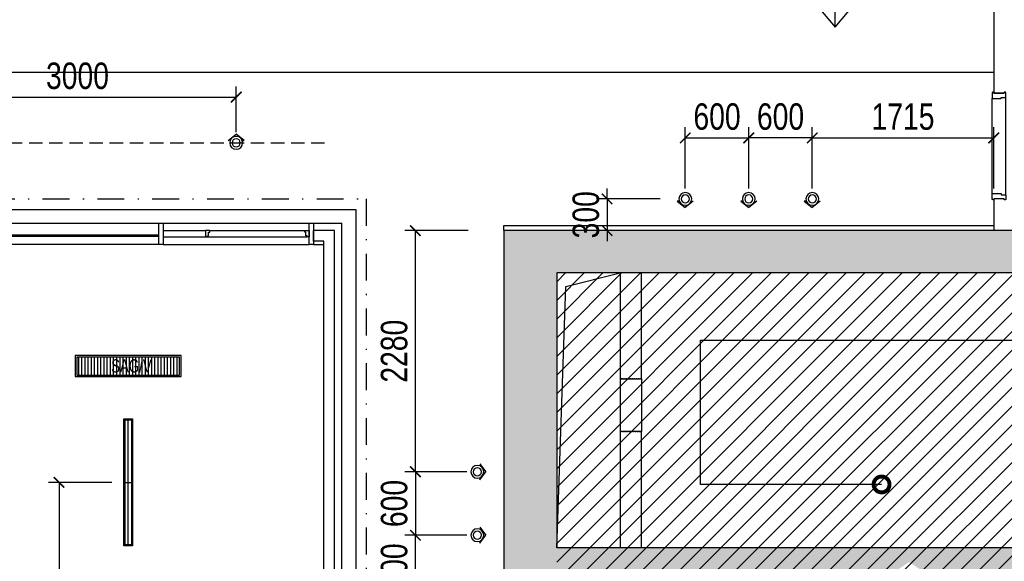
# Model space of a CAD drawing. Header units: millimetres. Extents: x -539149 to -534375, y 505028 to 505469.
# Tile 79 of 135: x -535898 to -535805, y 505246 to 505297. Entities that reach past the tile are written whole.
import ezdxf

# ---------------------------------------------------------------- set-up
doc = ezdxf.new("R2010")
doc.units = ezdxf.units.MM
doc.header["$LTSCALE"] = 10
for name, pattern in [('DASH', [0.35, 0.25, -0.1]), ('DASHDOTX2', [50.8, 25.4, -12.7, 0, -12.7]), ('DASHED', [19.05, 12.7, -6.35])]:
    doc.linetypes.add(name, pattern=pattern)
doc.layers.get('Defpoints').update_dxf_attribs({"color": 8})
for name, color, linetype in [('01-井道标注', 3, 'Continuous'), ('A-建筑-原墙体', 2, 'Continuous'), ('A-建筑-新增墙体', 3, 'Continuous'), ('B-平面-到顶家具H', 30, 'Continuous'), ('B-平面-到顶装饰造型线', 6, 'Continuous'), ('B-平面-完成面造型线', 6, 'Continuous'), ('B-平面-门洞线', 8, 'Continuous'), ('C-顶棚-灯具', 4, 'Continuous'), ('C-顶棚-灯具尺寸', 4, 'Continuous'), ('C-顶棚-细线', 31, 'Continuous'), ('C-顶棚-造型线', 30, 'Continuous'), ('E-填充', 251, 'Continuous'), ('Q-立面-填充', 251, 'Continuous'), ('WINDOW', 12, 'Continuous')]:
    doc.layers.add(name, color=color, linetype=linetype)
doc.styles.add('CCD_DIM', font='txt', dxfattribs={"width": 0.8})
doc.styles.add('STSL', font='txt', dxfattribs={"width": 0.8})
doc.styles.add('TXT', font='gbenor.shx', dxfattribs={"width": 0.7})
doc.dimstyles.new('1-1', dxfattribs={"dimscale": 0, "dimtxt": 2.5, "dimasz": 1, "dimexe": 1, "dimexo": 1, "dimgap": 0.75, "dimtad": 1, "dimdec": 0, "dimrnd": 0.005, "dimzin": 0, "dimdsep": 46, "dimtxsty": 'CCD_DIM', "dimblk": 'ARCHTICK', "dimcen": 0.13, "dimclrd": 44, "dimclre": 44, "dimclrt": 50, "dimadec": 0, "dimazin": 0, "dimtfac": 1, "dimtdec": 0, "dimtix": 1, "dimtmove": 2, "dimatfit": 3, "dimldrblk": 'HBA_Leader_Dot', "dimfxl": 5, "dimfxlon": 1, "dimtvp": 1, "dimtolj": 1, "dimtzin": 0, "dimarcsym": 0})
doc.dimstyles.new('HAHD-1', dxfattribs={"dimtxt": 2.5, "dimasz": 2, "dimexe": 1, "dimexo": 0, "dimgap": 0.3, "dimtad": 1, "dimdec": 0, "dimzin": 0, "dimdsep": 46, "dimtxsty": 'TXT', "dimblk": 'DOTSMALL', "dimcen": 0.09, "dimclrd": 8, "dimclre": 8, "dimclrt": 256, "dimadec": 0, "dimazin": 0, "dimtfac": 1, "dimtdec": 0, "dimtix": 1, "dimtofl": 0, "dimtmove": 2, "dimatfit": 3, "dimldrblk": 'DOTSMALL', "dimfxl": 1, "dimtolj": 1, "dimtzin": 0, "dimarcsym": 0})

# ---------------------------------------------------------------- blocks, each defined once
blk = doc.blocks.new('_DOTSMALL')
at = {"color": 0, "linetype": 'ByBlock', "const_width": 0.5}
blk.add_lwpolyline([(-0.0625, 0, 1), (0.0625, 0, 1)], format="xyb", close=True, dxfattribs=at)
blk = doc.blocks.new('*E403')
at = {"layer": 'B-平面-到顶装饰造型线', "color": 6}
for points in [[(0, 35.6), (-45, 35.6), (-45, 40.6), (-50, 40.6), (-50, 50.6), (-40, 50.6), (-40, 150.6), (-50, 150.6), (-50, 160.6), (-45, 160.6), (-45, 165.6), (10, 165.6), (10, 80.6), (0, 80.6)], [(920, 35.6), (965, 35.6), (965, 40.6), (970, 40.6), (970, 50.6), (960, 50.6), (960, 150.6), (970, 150.6), (970, 160.6), (965, 160.6), (965, 165.6), (910, 165.6), (910, 80.6), (920, 80.6)]]:
    blk.add_lwpolyline(points, close=True, dxfattribs=at)
at = {"layer": 'B-平面-门洞线', "color": 8}
for p, q in [((10, 165.6), (910, 165.6)), ((0, 35.6), (920, 35.6))]:
    blk.add_line(p, q, dxfattribs=at)
blk = doc.blocks.new('A$C323A0BBE')
at = {"layer": 'C-顶棚-灯具', "color": 8}
for p, q in [((0, 600), (0, -600)), ((-40, 0), (40, 0))]:
    blk.add_line(p, q, dxfattribs=at)
at = {"layer": 'C-顶棚-灯具'}
blk.add_lwpolyline([(-40, -600), (40, -600), (40, 600), (-40, 600)], close=True, dxfattribs=at)
at = {"layer": 'C-顶棚-灯具', "color": 8}
blk.add_lwpolyline([(-30, -590), (30, -590), (30, 590), (-30, 590)], close=True, dxfattribs=at)
blk = doc.blocks.new('*E415')
at = {"layer": 'B-平面-到顶家具H'}
for p, q in [((1460, 130), (3460, 130)), ((3460, -70), (1460, -70))]:
    blk.add_line(p, q, dxfattribs=at)
at = {"layer": 'B-平面-完成面造型线'}
for p, q in [((1420, 60), (1020, 60)), ((1420, 0), (1020, 0))]:
    blk.add_line(p, q, dxfattribs=at)
at = {"layer": 'B-平面-完成面造型线', "color": 4}
for p, q in [((1460, 56), (3460, 56)), ((1460, 44), (3460, 44))]:
    blk.add_line(p, q, dxfattribs=at)
at = {"layer": 'B-平面-完成面造型线'}
for points in [[(0, 130), (40, 130), (40, -70), (0, -70)], [(1420, 130), (1460, 130), (1460, -70), (1420, -70)], [(3500, 130), (3460, 130), (3460, -70), (3500, -70)]]:
    blk.add_lwpolyline(points, close=True, dxfattribs=at)
for points in [[(80, 15), (80, 0), (40, 0), (40, 60), (60, 60), (60, 50), (70, 50), (70, 15), (80, 15)], [(980, 15), (980, 0), (1020, 0), (1020, 60), (1000, 60), (1000, 50), (990, 50), (990, 15), (980, 15)]]:
    blk.add_lwpolyline(points, dxfattribs=at)
at = {"layer": 'C-顶棚-细线'}
for p, q in [((1000, 60), (60, 60)), ((980, 0), (80, 0))]:
    blk.add_line(p, q, dxfattribs=at)
at = {"layer": 'C-顶棚-造型线'}
for p, q in [((1420, 130), (40, 130)), ((1420, -70), (40, -70))]:
    blk.add_line(p, q, dxfattribs=at)
blk = doc.blocks.new('射灯(可调角度）')
h = blk.add_hatch(color=9)
edge = h.paths.add_edge_path()
edge.add_line((17.3, 44.1), (17.3, 59))
edge.add_line((17.3, 59), (63.3, 0))
edge.add_line((63.3, 0), (17.3, -59))
edge.add_line((17.3, -59), (17.3, -44.1))
edge.add_ellipse((0, 0), major_axis=(-33.5, 33.5), ratio=1, start_angle=156.44488, end_angle=225)
edge.add_ellipse((0, 0), major_axis=(33.5, 33.5), ratio=1, start_angle=315, end_angle=383.55512)
for p, q in [((17.3, 44.1), (17.3, 59)), ((17.3, 59), (63.3, 0)), ((17.3, -59), (63.3, 0))]:
    blk.add_line(p, q)
blk.add_circle((0, 0), 47.4)
at = {"color": 8}
blk.add_circle((0, 0), 30, dxfattribs=at)
blk = doc.blocks.new('_ArchTick')
at = {"color": 0, "linetype": 'ByBlock', "const_width": 0.15}
blk.add_lwpolyline([(-0.5, -0.5), (0.5, 0.5)], dxfattribs=at)
blk = doc.blocks.new('*D260')
at = {"layer": 'C-顶棚-灯具尺寸', "color": 44, "lineweight": -2, "ltscale": 0.01, "transparency": 16777216}
for p, q in [((-535842.313, 505280.099), (-535842.313, 505281.099)), ((-535837.313, 505280.099), (-535843.313, 505280.099)), ((-535842.313, 505280.099), (-535842.313, 505277.099)), ((-535837.313, 505277.099), (-535843.313, 505277.099)), ((-535842.313, 505277.099), (-535842.313, 505276.099))]:
    blk.add_line(p, q, dxfattribs=at)
at = {"layer": 'Defpoints', "color": 0, "ltscale": 0.01, "transparency": 16777216}
for p in [(-535834.923, 505280.099), (-535842.313, 505277.099), (-535834.923, 505277.099)]:
    blk.add_point(p, dxfattribs=at)
at = {"layer": 'C-顶棚-灯具尺寸', "color": 44, "lineweight": -2, "ltscale": 0.01, "transparency": 16777216}
for p, rotation in [((-535842.313, 505280.099), 270), ((-535842.313, 505277.099), 90)]:
    blk.add_blockref('_ArchTick', p, dxfattribs=dict(at, rotation=rotation))
at = {"layer": 'C-顶棚-灯具尺寸', "color": 50, "ltscale": 0.01, "transparency": 16777216, "insert": (-535844.313, 505278.599), "char_height": 2.5, "attachment_point": 5, "rotation": 90, "style": 'CCD_DIM'}
blk.add_mtext('\\A1;300', dxfattribs=at)
blk = doc.blocks.new('HBA_Leader_Dot')
at = {"color": 0, "linetype": 'ByBlock'}
blk.add_line((-5, 0), (-10, 0), dxfattribs=at)
at = {"color": 0, "linetype": 'ByBlock', "const_width": 5}
blk.add_lwpolyline([(-2.5, 0, 1), (2.5, 0, 1)], format="xyb", close=True, dxfattribs=at)
blk = doc.blocks.new('*D261')
at = {"layer": 'C-顶棚-灯具尺寸', "color": 44, "lineweight": -2, "ltscale": 0.01, "transparency": 16777216}
for p, q in [((-535834.923, 505281.099), (-535834.923, 505286.87)), ((-535828.923, 505281.099), (-535828.923, 505286.87)), ((-535834.923, 505285.87), (-535828.923, 505285.87))]:
    blk.add_line(p, q, dxfattribs=at)
at = {"layer": 'Defpoints', "color": 0, "ltscale": 0.01, "transparency": 16777216}
for p in [(-535828.923, 505285.87), (-535834.923, 505280.099), (-535828.923, 505280.099)]:
    blk.add_point(p, dxfattribs=at)
at = {"layer": 'C-顶棚-灯具尺寸', "color": 44, "lineweight": -2, "ltscale": 0.01, "transparency": 16777216, "rotation": 180}
blk.add_blockref('_ArchTick', (-535834.923, 505285.87), dxfattribs=at)
at = {"layer": 'C-顶棚-灯具尺寸', "color": 44, "lineweight": -2, "ltscale": 0.01, "transparency": 16777216}
blk.add_blockref('_ArchTick', (-535828.923, 505285.87), dxfattribs=at)
at = {"layer": 'C-顶棚-灯具尺寸', "color": 50, "ltscale": 0.01, "transparency": 16777216, "insert": (-535831.923, 505287.87), "char_height": 2.5, "attachment_point": 5, "style": 'CCD_DIM'}
blk.add_mtext('\\A1;600', dxfattribs=at)
blk = doc.blocks.new('*D262')
at = {"layer": 'C-顶棚-灯具尺寸', "color": 44, "lineweight": -2, "ltscale": 0.01, "transparency": 16777216}
for p, q in [((-535828.923, 505281.099), (-535828.923, 505286.87)), ((-535822.923, 505281.099), (-535822.923, 505286.87)), ((-535822.923, 505285.87), (-535828.923, 505285.87))]:
    blk.add_line(p, q, dxfattribs=at)
at = {"layer": 'Defpoints', "color": 0, "ltscale": 0.01, "transparency": 16777216}
for p in [(-535828.923, 505285.87), (-535828.923, 505280.099), (-535822.923, 505280.099)]:
    blk.add_point(p, dxfattribs=at)
at = {"layer": 'C-顶棚-灯具尺寸', "color": 44, "lineweight": -2, "ltscale": 0.01, "transparency": 16777216, "rotation": 180}
blk.add_blockref('_ArchTick', (-535828.923, 505285.87), dxfattribs=at)
at = {"layer": 'C-顶棚-灯具尺寸', "color": 44, "lineweight": -2, "ltscale": 0.01, "transparency": 16777216}
blk.add_blockref('_ArchTick', (-535822.923, 505285.87), dxfattribs=at)
at = {"layer": 'C-顶棚-灯具尺寸', "color": 50, "ltscale": 0.01, "transparency": 16777216, "insert": (-535825.923, 505287.87), "char_height": 2.5, "attachment_point": 5, "style": 'CCD_DIM'}
blk.add_mtext('\\A1;600', dxfattribs=at)
blk = doc.blocks.new('*D263')
at = {"layer": 'C-顶棚-灯具尺寸', "color": 44, "lineweight": -2, "ltscale": 0.01, "transparency": 16777216}
for p, q in [((-535822.923, 505281.099), (-535822.923, 505286.87)), ((-535805.773, 505281.099), (-535805.773, 505286.87)), ((-535822.923, 505285.87), (-535805.773, 505285.87))]:
    blk.add_line(p, q, dxfattribs=at)
at = {"layer": 'Defpoints', "color": 0, "ltscale": 0.01, "transparency": 16777216}
for p in [(-535805.773, 505285.87), (-535822.923, 505280.099), (-535805.773, 505280.099)]:
    blk.add_point(p, dxfattribs=at)
at = {"layer": 'C-顶棚-灯具尺寸', "color": 44, "lineweight": -2, "ltscale": 0.01, "transparency": 16777216, "rotation": 180}
blk.add_blockref('_ArchTick', (-535822.923, 505285.87), dxfattribs=at)
at = {"layer": 'C-顶棚-灯具尺寸', "color": 44, "lineweight": -2, "ltscale": 0.01, "transparency": 16777216}
blk.add_blockref('_ArchTick', (-535805.773, 505285.87), dxfattribs=at)
at = {"layer": 'C-顶棚-灯具尺寸', "color": 50, "ltscale": 0.01, "transparency": 16777216, "insert": (-535814.348, 505287.87), "char_height": 2.5, "attachment_point": 5, "style": 'CCD_DIM'}
blk.add_mtext('\\A1;1715', dxfattribs=at)
blk = doc.blocks.new('*D268')
at = {"layer": 'C-顶棚-灯具尺寸', "color": 44, "lineweight": -2, "ltscale": 0.01, "transparency": 16777216}
for p, q in [((-535907.368, 505286.399), (-535907.368, 505290.725)), ((-535877.368, 505286.399), (-535877.368, 505290.725)), ((-535907.368, 505289.725), (-535877.368, 505289.725))]:
    blk.add_line(p, q, dxfattribs=at)
at = {"layer": 'Defpoints', "color": 0, "ltscale": 0.01, "transparency": 16777216}
for p in [(-535877.368, 505289.725), (-535907.368, 505285.399), (-535877.368, 505285.399)]:
    blk.add_point(p, dxfattribs=at)
at = {"layer": 'C-顶棚-灯具尺寸', "color": 44, "lineweight": -2, "ltscale": 0.01, "transparency": 16777216, "rotation": 180}
blk.add_blockref('_ArchTick', (-535907.368, 505289.725), dxfattribs=at)
at = {"layer": 'C-顶棚-灯具尺寸', "color": 44, "lineweight": -2, "ltscale": 0.01, "transparency": 16777216}
blk.add_blockref('_ArchTick', (-535877.368, 505289.725), dxfattribs=at)
at = {"layer": 'C-顶棚-灯具尺寸', "color": 50, "ltscale": 0.01, "transparency": 16777216, "insert": (-535892.368, 505291.725), "char_height": 2.5, "attachment_point": 5, "style": 'CCD_DIM'}
blk.add_mtext('\\A1;3000', dxfattribs=at)
blk = doc.blocks.new('*D294')
at = {"layer": 'C-顶棚-灯具尺寸', "color": 44, "lineweight": -2, "ltscale": 0.01, "transparency": 16777216}
for p, q in [((-535889.115, 505253.299), (-535895.115, 505253.299)), ((-535894.115, 505253.299), (-535894.115, 505230.499)), ((-535889.115, 505230.499), (-535895.115, 505230.499))]:
    blk.add_line(p, q, dxfattribs=at)
at = {"layer": 'Defpoints', "color": 0, "ltscale": 0.01, "transparency": 16777216}
for p in [(-535887.573, 505253.299), (-535894.115, 505230.499), (-535887.611, 505230.499)]:
    blk.add_point(p, dxfattribs=at)
at = {"layer": 'C-顶棚-灯具尺寸', "color": 44, "lineweight": -2, "ltscale": 0.01, "transparency": 16777216}
for p, rotation in [((-535894.115, 505253.299), 90), ((-535894.115, 505230.499), 270)]:
    blk.add_blockref('_ArchTick', p, dxfattribs=dict(at, rotation=rotation))
at = {"layer": 'C-顶棚-灯具尺寸', "color": 50, "ltscale": 0.01, "transparency": 16777216, "insert": (-535896.115, 505241.899), "char_height": 2.5, "attachment_point": 5, "rotation": 90, "style": 'CCD_DIM'}
blk.add_mtext('\\A1;2280', dxfattribs=at)
blk = doc.blocks.new('*D381')
at = {"layer": 'C-顶棚-灯具尺寸', "color": 44, "lineweight": -2, "ltscale": 0.01, "transparency": 16777216}
for p, q in [((-535855.43, 505277.099), (-535861.43, 505277.099)), ((-535860.43, 505254.299), (-535860.43, 505277.099)), ((-535855.573, 505254.299), (-535861.43, 505254.299))]:
    blk.add_line(p, q, dxfattribs=at)
at = {"layer": 'Defpoints', "color": 0, "ltscale": 0.01, "transparency": 16777216}
for p in [(-535860.43, 505277.099), (-535852.073, 505277.099), (-535854.573, 505254.299)]:
    blk.add_point(p, dxfattribs=at)
at = {"layer": 'C-顶棚-灯具尺寸', "color": 44, "lineweight": -2, "ltscale": 0.01, "transparency": 16777216}
for p, rotation in [((-535860.43, 505277.099), 90), ((-535860.43, 505254.299), 270)]:
    blk.add_blockref('_ArchTick', p, dxfattribs=dict(at, rotation=rotation))
at = {"layer": 'C-顶棚-灯具尺寸', "color": 50, "ltscale": 0.01, "transparency": 16777216, "insert": (-535862.43, 505265.699), "char_height": 2.5, "attachment_point": 5, "rotation": 90, "style": 'CCD_DIM'}
blk.add_mtext('\\A1;2280', dxfattribs=at)
blk = doc.blocks.new('*D382')
at = {"layer": 'C-顶棚-灯具尺寸', "color": 44, "lineweight": -2, "ltscale": 0.01, "transparency": 16777216}
for p, q in [((-535855.573, 505254.299), (-535861.43, 505254.299)), ((-535860.43, 505254.299), (-535860.43, 505248.299)), ((-535855.573, 505248.299), (-535861.43, 505248.299))]:
    blk.add_line(p, q, dxfattribs=at)
at = {"layer": 'Defpoints', "color": 0, "ltscale": 0.01, "transparency": 16777216}
for p in [(-535854.573, 505254.299), (-535860.43, 505248.299), (-535854.573, 505248.299)]:
    blk.add_point(p, dxfattribs=at)
at = {"layer": 'C-顶棚-灯具尺寸', "color": 44, "lineweight": -2, "ltscale": 0.01, "transparency": 16777216}
for p, rotation in [((-535860.43, 505254.299), 90), ((-535860.43, 505248.299), 270)]:
    blk.add_blockref('_ArchTick', p, dxfattribs=dict(at, rotation=rotation))
at = {"layer": 'C-顶棚-灯具尺寸', "color": 50, "ltscale": 0.01, "transparency": 16777216, "insert": (-535862.43, 505251.299), "char_height": 2.5, "attachment_point": 5, "rotation": 90, "style": 'CCD_DIM'}
blk.add_mtext('\\A1;600', dxfattribs=at)
blk = doc.blocks.new('*D383')
at = {"layer": 'C-顶棚-灯具尺寸', "color": 44, "lineweight": -2, "ltscale": 0.01, "transparency": 16777216}
for p, q in [((-535855.573, 505248.299), (-535861.43, 505248.299)), ((-535860.43, 505242.299), (-535860.43, 505248.299)), ((-535855.573, 505242.299), (-535861.43, 505242.299))]:
    blk.add_line(p, q, dxfattribs=at)
at = {"layer": 'Defpoints', "color": 0, "ltscale": 0.01, "transparency": 16777216}
for p in [(-535860.43, 505248.299), (-535854.573, 505248.299), (-535854.573, 505242.299)]:
    blk.add_point(p, dxfattribs=at)
at = {"layer": 'C-顶棚-灯具尺寸', "color": 44, "lineweight": -2, "ltscale": 0.01, "transparency": 16777216}
for p, rotation in [((-535860.43, 505248.299), 90), ((-535860.43, 505242.299), 270)]:
    blk.add_blockref('_ArchTick', p, dxfattribs=dict(at, rotation=rotation))
at = {"layer": 'C-顶棚-灯具尺寸', "color": 50, "ltscale": 0.01, "transparency": 16777216, "insert": (-535862.43, 505245.299), "char_height": 2.5, "attachment_point": 5, "rotation": 90, "style": 'CCD_DIM'}
blk.add_mtext('\\A1;600', dxfattribs=at)
blk = doc.blocks.new('A$C7DCD0865')
at = {"layer": 'C-顶棚-细线'}
for p, q in [((0, -300), (0, 300)), ((250, 0), (-250, 0))]:
    blk.add_line(p, q, dxfattribs=at)
blk.add_lwpolyline([(0, -300), (250, 0), (0, 300), (-250, 0)], close=True, dxfattribs=at)
blk = doc.blocks.new('*U197')
at = {"layer": 'C-顶棚-灯具'}
h = blk.add_hatch(dxfattribs=at)
h.set_pattern_fill('_USER', color=8, scale=30, angle=90, style=0, pattern_type=0)
h.set_pattern_definition([(90, (15, 15), (-30, 2e-15), [])])
h.paths.add_polyline_path([(15, 185), (15, 15), (985, 15), (985, 185)])
at = {"layer": 'C-顶棚-灯具', "linetype": 'ByBlock'}
blk.add_lwpolyline([(0, 200), (0, 0), (1000, 0), (1000, 200)], close=True, dxfattribs=at)
at = {"layer": 'C-顶棚-灯具', "color": 8}
blk.add_lwpolyline([(15, 185), (15, 15), (985, 15), (985, 185)], close=True, dxfattribs=at)
at = {"layer": 'C-顶棚-灯具', "style": 'STSL', "width": 0.75}
blk.add_text('SAG/V', height=125, dxfattribs=at).set_placement((338.5, 38.7))

msp = doc.modelspace()

# ---------------------------------------------------------------- hatches: boundary and pattern name
at = {"layer": 'E-填充', "ltscale": 0.01}
for points in [[(-535847.073, 505273.099), (-535852.073, 505277.099), (-535852.073, 505246.099), (-535848.74, 505246.099), (-535847.073, 505247.099)], [(-535840.073, 505273.099), (-535840.073, 505277.099), (-535852.073, 505277.099), (-535847.073, 505273.099)], [(-535779.773, 505273.099), (-535779.773, 505277.099), (-535840.773, 505277.099), (-535840.773, 505273.099)], [(-535840.073, 505245.099), (-535840.073, 505247.099), (-535847.073, 505247.099), (-535848.74, 505246.099), (-535847.073, 505245.099)], [(-535813.773, 505245.765), (-535813.773, 505247.099), (-535840.773, 505247.099), (-535840.773, 505245.099), (-535814.773, 505245.099)], [(-535787.773, 505245.099), (-535785.773, 505247.099), (-535813.773, 505247.099), (-535813.773, 505245.765), (-535812.773, 505245.099)], [(-535848.74, 505246.099), (-535852.073, 505246.099), (-535852.073, 505237.199), (-535847.073, 505237.199), (-535847.073, 505245.099)]]:
    msp.add_hatch(color=256, dxfattribs=at).paths.add_polyline_path(points)
at = {"layer": 'Q-立面-填充', "ltscale": 0.005}
h = msp.add_hatch(dxfattribs=at)
h.set_pattern_fill('ANSI31', color=256, scale=1000, style=0)
h.set_pattern_definition([(45, (-535847.0732, 505160.8987), (-0.8838835, 0.8838835), [])])
h.paths.add_polyline_path([(-535847.073, 505160.899), (-535847.073, 505273.099), (-535757.373, 505273.099), (-535757.373, 505329.099), (-535733.373, 505329.099), (-535733.373, 505244.599), (-535757.373, 505244.599), (-535757.373, 505160.899)])

# ---------------------------------------------------------------- linework, layer by layer
at = {"color": 8, "ltscale": 0.005}
msp.add_line((-535833.48, 505266.75, 0.069), (-535794.569, 505266.75, 0.069), dxfattribs=at)
at = {"layer": '01-井道标注', "ltscale": 0.01, "elevation": 0.069}
msp.add_lwpolyline([(-535847.073, 505247.099), (-535846.228, 505271.824), (-535841.073, 505273.099)], dxfattribs=at)
at = {"layer": 'A-建筑-原墙体', "ltscale": 0.01}
for p, q in [((-535852.073, 505277.099, 0.069), (-535852.073, 505237.199, 0.069)), ((-535779.773, 505277.099, 0.069), (-535852.073, 505277.099, 0.069)), ((-535847.073, 505273.099, 0.069), (-535847.073, 505247.099, 0.069)), ((-535840.073, 505273.099, 0.069), (-535847.073, 505273.099, 0.069)), ((-535841.073, 505273.099, 0.069), (-535841.073, 505263.099, 0.069)), ((-535779.773, 505273.099, 0.069), (-535840.073, 505273.099, 0.069)), ((-535839.073, 505263.099, 0.069), (-535839.073, 505273.099, 0.069)), ((-535841.073, 505263.099, 0.069), (-535839.073, 505263.099, 0.069)), ((-535839.073, 505258.099, 0.069), (-535841.073, 505258.099, 0.069)), ((-535841.073, 505258.099, 0.069), (-535841.073, 505247.099, 0.069)), ((-535839.073, 505247.099, 0.069), (-535839.073, 505258.099, 0.069)), ((-535840.073, 505247.099, 0.069), (-535847.073, 505247.099, 0.069)), ((-535813.773, 505247.099, 0.069), (-535840.073, 505247.099, 0.069)), ((-535785.773, 505247.099, 0.069), (-535813.773, 505247.099, 0.069))]:
    msp.add_line(p, q, dxfattribs=at)
at = {"layer": 'A-建筑-新增墙体', "ltscale": 0.01}
for p, q in [((-535805.773, 505361.249, 0.069), (-535805.773, 505290.099, 0.069)), ((-535805.773, 505290.099, 0.069), (-535804.773, 505290.099, 0.069)), ((-535805.773, 505280.099, 0.069), (-535805.773, 505277.099, 0.069)), ((-535804.773, 505280.099, 0.069), (-535805.773, 505280.099, 0.069)), ((-535868.073, 505277.099, 0.069), (-535870.073, 505277.099, 0.069)), ((-535870.073, 505276.099, 0.069), (-535870.073, 505277.099, 0.069)), ((-535868.073, 505188.699, 0.069), (-535868.073, 505277.099, 0.069)), ((-535869.073, 505276.099, 0.069), (-535870.073, 505276.099, 0.069)), ((-535869.073, 505230.499, 0.069), (-535869.073, 505276.099, 0.069))]:
    msp.add_line(p, q, dxfattribs=at)
at = {"layer": 'B-平面-完成面造型线', "ltscale": 0.01, "elevation": 0.069}
msp.add_lwpolyline([(-535852.073, 505277.099), (-535852.073, 505277.599), (-535805.773, 505277.599)], dxfattribs=at)
at = {"layer": 'C-顶棚-灯具尺寸', "color": 251, "linetype": 'DASHED', "ltscale": 0.01}
msp.add_line((-536020.773, 505285.399, 0.069), (-535869.035, 505285.399, 0.069), dxfattribs=at)
at = {"layer": 'C-顶棚-细线', "ltscale": 0.01}
for p, q in [((-535870.073, 505277.799, 0.069), (-535867.373, 505277.799, 0.069)), ((-535867.373, 505187.999, 0.069), (-535867.373, 505277.799, 0.069)), ((-535870.073, 505275.799, 0.069), (-535869.073, 505275.799, 0.069))]:
    msp.add_line(p, q, dxfattribs=at)
at = {"layer": 'C-顶棚-造型线', "ltscale": 0.01}
msp.add_line((-535990.073, 505292.099, 0.069), (-535805.773, 505292.099, 0.069), dxfattribs=at)
at = {"layer": 'C-顶棚-造型线', "color": 51, "linetype": 'DASHDOTX2', "ltscale": 0.01, "elevation": 0.069}
msp.add_lwpolyline([(-536009.623, 505280.099), (-535865.073, 505280.099), (-535865.073, 505185.699), (-536009.623, 505185.699)], close=True, dxfattribs=at)
at = {"layer": 'C-顶棚-造型线', "ltscale": 0.01, "elevation": 0.069}
msp.add_lwpolyline([(-536008.623, 505279.099), (-535866.073, 505279.099), (-535866.073, 505186.699), (-536008.623, 505186.699)], close=True, dxfattribs=at)
at = {"layer": 'WINDOW', "linetype": 'DASH', "ltscale": 0.01}
for p, q in [((-535839.073, 505263.099, 0.069), (-535841.073, 505263.099, 0.069)), ((-535841.073, 505258.099, 0.069), (-535839.073, 505258.099, 0.069))]:
    msp.add_line(p, q, dxfattribs=at)
at = {"layer": 'WINDOW', "ltscale": 0.01}
for p, q in [((-535841.073, 505263.099, 0.069), (-535841.073, 505258.099, 0.069)), ((-535839.073, 505263.099, 0.069), (-535839.073, 505258.099, 0.069))]:
    msp.add_line(p, q, dxfattribs=at)

# ---------------------------------------------------------------- block references
at = {"ltscale": 0.01, "xscale": 0.01, "yscale": 0.01, "zscale": 0.01}
for name, p, rotation in [('*E403', (-535804.267, 505280.499, 0.069), 90), ('*E415', (-535870.073, 505277.099, 0.069), 180)]:
    msp.add_blockref(name, p, dxfattribs=dict(at, rotation=rotation))
at = {"layer": 'C-顶棚-灯具', "linetype": 'ByBlock', "ltscale": 0.01, "xscale": -0.0128000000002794, "yscale": 0.0128000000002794, "zscale": 0.0128}
for p, rotation in [((-535877.368, 505285.399, 0.069), 270), ((-535834.923, 505280.099, 0.069), 90), ((-535828.923, 505280.099, 0.069), 90), ((-535822.923, 505280.099, 0.069), 90), ((-535854.573, 505254.299, 0.069), 180), ((-535854.573, 505248.299, 0.069), 180)]:
    msp.add_blockref('射灯(可调角度）', p, dxfattribs=dict(at, rotation=rotation))
at = {"layer": 'C-顶棚-灯具', "ltscale": 0.01, "xscale": 0.01, "yscale": 0.01, "zscale": 0.01}
msp.add_blockref('*U197', (-535892.573, 505263.299, 0.069), dxfattribs=at)
at = {"layer": 'C-顶棚-灯具', "ltscale": 0.01, "xscale": -0.01, "yscale": 0.01, "zscale": 0.01, "rotation": 180}
msp.add_blockref('A$C323A0BBE', (-535887.573, 505253.299, 0.069), dxfattribs=at)
at = {"layer": 'C-顶棚-细线', "ltscale": 0.01, "xscale": 0.01666666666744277, "yscale": 0.01666666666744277, "zscale": 0.01666666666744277}
msp.add_blockref('A$C7DCD0865', (-535820.773, 505301.332, 0.069), dxfattribs=at)

# ---------------------------------------------------------------- dimensions: what is measured, and where the dimension line sits
at = {"layer": 'C-顶棚-灯具尺寸', "ltscale": 0.01}
for base, p1, p2, picture, middle in [((-535877.368, 505289.725, 0.069), (-535907.368, 505285.399, 0.069), (-535877.368, 505285.399, 0.069), '*D268', (-535892.368, 505291.725, 0.069)), ((-535828.923, 505285.87, 0.069), (-535834.923, 505280.099, 0.069), (-535828.923, 505280.099, 0.069), '*D261', (-535831.923, 505287.87, 0.069)), ((-535805.773, 505285.87, 0.069), (-535822.923, 505280.099, 0.069), (-535805.773, 505280.099, 0.069), '*D263', (-535814.348, 505287.87, 0.069))]:
    dim = msp.add_linear_dim(base=base, p1=p1, p2=p2, dimstyle='1-1', override={"dimscale": 1, "dimlfac": 100}, dxfattribs=at)
    dim.commit()
    dim.dimension.update_dxf_attribs({"geometry": picture, "text_midpoint": middle})
for base, p1, p2, angle, picture, middle in [((-535828.923, 505285.87, 0.069), (-535822.923, 505280.099, 0.069), (-535828.923, 505280.099, 0.069), 180, '*D262', (-535825.923, 505287.87, 0.069)), ((-535842.313, 505277.099, 0.069), (-535834.923, 505280.099, 0.069), (-535834.923, 505277.099, 0.069), 90, '*D260', (-535844.313, 505278.599, 0.069)), ((-535860.43, 505277.099, 0.069), (-535854.573, 505254.299, 0.069), (-535852.073, 505277.099, 0.069), 90, '*D381', (-535862.43, 505265.699, 0.069)), ((-535860.43, 505248.299, 0.069), (-535854.573, 505254.299, 0.069), (-535854.573, 505248.299, 0.069), 90, '*D382', (-535862.43, 505251.299, 0.069)), ((-535894.115, 505230.499, 0.069), (-535887.573, 505253.299, 0.069), (-535887.611, 505230.499, 0.069), 90, '*D294', (-535896.115, 505241.899, 0.069)), ((-535860.43, 505248.299, 0.069), (-535854.573, 505242.299, 0.069), (-535854.573, 505248.299, 0.069), 270, '*D383', (-535862.43, 505245.299, 0.069))]:
    dim = msp.add_linear_dim(base=base, p1=p1, p2=p2, angle=angle, dimstyle='1-1', override={"dimscale": 1, "dimlfac": 100}, dxfattribs=at)
    dim.commit()
    dim.dimension.update_dxf_attribs({"geometry": picture, "text_midpoint": middle})

# ---------------------------------------------------------------- leaders
at = {"ltscale": 0.005}
msp.add_leader([(-535816.373, 505253.099, 0.069), (-535833.48, 505253.099, 0.069), (-535833.48, 505266.75, 0.069)], dimstyle='HAHD-1', override={"dimscale": 0.01, "dimasz": 300, "dimtad": 0}, dxfattribs=at)

doc.saveas('drawing.dxf')
